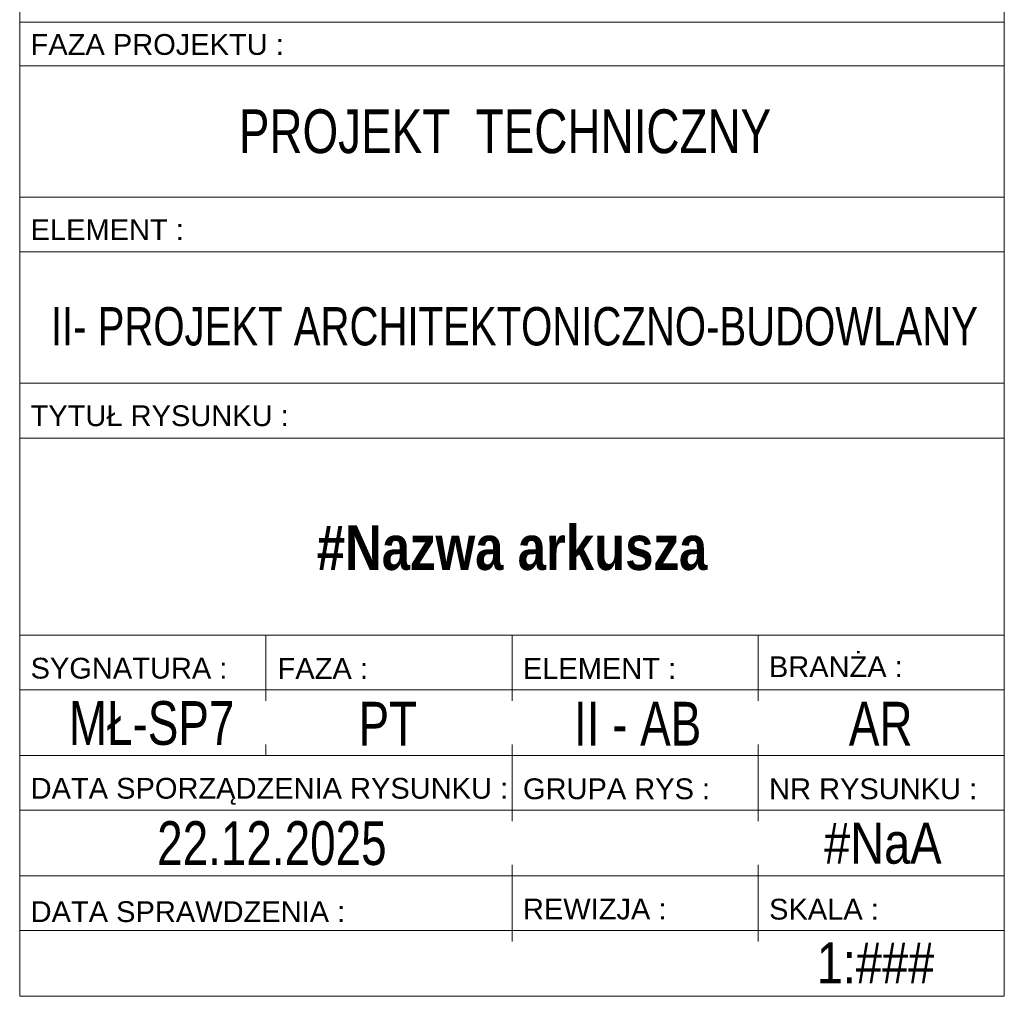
# Model space of a CAD drawing. Header units: centimetres. Extents: x 18292 to 3593338517, y 11794 to 62103.
# Tile 131 of 147: x 3593336709 to 3593337285, y 11794 to 12365. Entities that reach past the tile are written whole.
import ezdxf

# ---------------------------------------------------------------- set-up
doc = ezdxf.new("R2010")
doc.units = ezdxf.units.CM
doc.header["$MEASUREMENT"] = 0
doc.styles.add('GENERATED_STYLE_10', font='txt')
doc.styles.add('GENERATED_STYLE_2', font='txt')
doc.styles.add('GENERATED_STYLE_9', font='txt')

msp = doc.modelspace()

# ---------------------------------------------------------------- linework, layer by layer
at = {"color": 7, "linetype": 'Continuous', "lineweight": 13}
for p, q in [((3593336708.68, 12363.29), (3593337284.68, 12363.29)), ((3593336708.68, 12363.29), (3593337284.68, 12363.29)), ((3593336708.68, 12337.69), (3593337284.68, 12337.69)), ((3593336708.68, 12260.89), (3593337284.68, 12260.89)), ((3593336708.68, 12228.89), (3593337284.68, 12228.89)), ((3593336708.68, 12152.09), (3593337284.68, 12152.09)), ((3593336708.68, 12120.09), (3593337284.68, 12120.09)), ((3593336708.68, 12004.89), (3593337284.68, 12004.89)), ((3593336852.68, 12004.89), (3593336852.68, 11966.46)), ((3593336996.68, 12004.89), (3593336996.68, 11966.46)), ((3593337140.68, 12004.89), (3593337140.68, 11966.46)), ((3593336708.68, 11972.86), (3593337284.68, 11972.86)), ((3593336852.68, 11940.86), (3593336852.68, 11934.46)), ((3593336996.68, 11940.86), (3593336996.68, 11896.06)), ((3593337140.68, 11940.86), (3593337140.68, 11896.06)), ((3593336708.68, 11934.46), (3593337284.68, 11934.46)), ((3593336708.68, 11902.46), (3593337284.68, 11902.46)), ((3593336996.68, 11870.46), (3593336996.68, 11825.66)), ((3593337140.68, 11870.46), (3593337140.68, 11825.66)), ((3593336708.68, 11864.06), (3593337284.68, 11864.06)), ((3593336708.68, 11832.06), (3593337284.68, 11832.06))]:
    msp.add_line(p, q, dxfattribs=at)
at = {"color": 7, "linetype": 'Continuous', "lineweight": 13, "flags": 128}
msp.add_lwpolyline([(3593336708.68, 14070.4), (3593337284.68, 14070.4), (3593337284.68, 11793.66), (3593336708.68, 11793.66)], close=True, dxfattribs=at)

# ---------------------------------------------------------------- texts
at = {"color": 7, "linetype": 'Continuous', "lineweight": 13}
for s, insert, char_height, attachment_point, style in [('\\A1;{\\pql;\\fArial|b0|i0|c238|p38;FAZA PROJEKTU\\fArial|b0|i0|c238|p38; \\fArial|b0|i0|c238|p38;:}', (3593336715.05, 12350.13), 12.16, 4, 'GENERATED_STYLE_2'), ('\\A1;{\\W0.750000x;\\pqc;\\fArial|b0|i0|c238|p38;PROJEKT  TECHNICZNY}', (3593336992.6, 12299.29), 25.6, 5, 'GENERATED_STYLE_2'), ('\\A1;{\\pql;\\fArial|b0|i0|c238|p38;ELEMENT\\fArial|b0|i0|c238|p38; \\fArial|b0|i0|c238|p38;:}', (3593336715.05, 12241.96), 12.16, 4, 'GENERATED_STYLE_2'), ('\\A1;{\\W0.750000x;\\pqc;\\fArial|b0|i0|c238|p38;II- PROJEKT ARCHITEKTONICZNO-BUDOWLANY}', (3593336998.09, 12185.3), 22.4, 5, 'GENERATED_STYLE_2'), ('\\A1;{\\pql;\\fArial|b0|i0|c238|p38;TYTUŁ RYSUNKU\\fArial|b0|i0|c238|p38; \\fArial|b0|i0|c238|p38;:}', (3593336715.05, 12133.06), 12.16, 4, 'GENERATED_STYLE_2'), ('\\A1;{\\pqc;\\fArial Narrow|b1|i0|c0|p34;#Nazwa arkusza}', (3593336996.68, 12042.59), 26, 8, 'GENERATED_STYLE_10'), ('\\A1;{\\pql;\\fArial|b0|i0|c238|p38;BRANŻA\\fArial|b0|i0|c238|p38; \\fArial|b0|i0|c238|p38;:}', (3593337146.95, 11986.37), 12.16, 4, 'GENERATED_STYLE_2'), ('\\A1;{\\pql;\\fArial|b0|i0|c238|p38;SYGNATURA\\fArial|b0|i0|c238|p38; \\fArial|b0|i0|c238|p38;:}', (3593336715.05, 11985.43), 12.16, 4, 'GENERATED_STYLE_2'), ('\\A1;{\\pql;\\fArial|b0|i0|c238|p38;FAZA\\fArial|b0|i0|c238|p38; \\fArial|b0|i0|c238|p38;:}', (3593336859.55, 11985.34), 12.16, 4, 'GENERATED_STYLE_2'), ('\\A1;{\\pql;\\fArial|b0|i0|c238|p38;ELEMENT\\fArial|b0|i0|c238|p38; \\fArial|b0|i0|c238|p38;:}', (3593337003.05, 11985.34), 12.16, 4, 'GENERATED_STYLE_2'), ('\\A1;{\\W0.750000x;\\pqc;\\fArial|b0|i0|c238|p38;MŁ-SP7}', (3593336785.87, 11953.28), 25.6, 5, 'GENERATED_STYLE_2'), ('\\A1;{\\W0.750000x;\\pqc;\\fArial|b0|i0|c238|p38;PT}', (3593336924.03, 11953.05), 25.6, 5, 'GENERATED_STYLE_2'), ('\\A1;{\\W0.750000x;\\pqc;\\fArial|b0|i0|c238|p38;II - AB}', (3593337070.17, 11953.06), 25.6, 5, 'GENERATED_STYLE_2'), ('\\A1;{\\W0.750000x;\\pqc;\\fArial|b0|i0|c238|p38;AR}', (3593337212.36, 11953.06), 25.6, 5, 'GENERATED_STYLE_2'), ('\\A1;{\\pql;\\fArial|b0|i0|c238|p38;DATA \\fArial|b0|i0|c238|p38;SPORZĄDZENIA RYSUNKU \\fArial|b0|i0|c238|p38;:}', (3593336715.08, 11913.49), 12.16, 4, 'GENERATED_STYLE_2'), ('\\A1;{\\pql;\\fArial|b0|i0|c238|p38;GRUPA RYS :}', (3593337003.08, 11914.91), 12.16, 4, 'GENERATED_STYLE_2'), ('\\A1;{\\pql;\\fArial|b0|i0|c238|p38;NR RYSUNKU \\fArial|b0|i0|c238|p38;:}', (3593337147.08, 11914.91), 12.16, 4, 'GENERATED_STYLE_2'), ('\\A1;{\\W0.750000x;\\pqc;\\fArial|b0|i0|c238|p38;22.12.2025}', (3593336856.22, 11883.05), 25.6, 5, 'GENERATED_STYLE_2'), ('\\A1;{\\pqc;\\pt600.124,827.854;\\fArial Narrow|b0|i0|c0|p34;#NaA}', (3593337213.63, 11895.22), 24, 2, 'GENERATED_STYLE_9'), ('\\A1;{\\pql;\\fArial|b0|i0|c238|p38;DATA \\fArial|b0|i0|c238|p38;SPRAWDZENIA \\fArial|b0|i0|c238|p38;:}', (3593336715.08, 11843.07), 12.16, 4, 'GENERATED_STYLE_2'), ('\\A1;{\\pql;\\fArial|b0|i0|c238|p38;REWIZJA \\fArial|b0|i0|c238|p38;:}', (3593337003.08, 11844.62), 12.16, 4, 'GENERATED_STYLE_2'), ('\\A1;{\\pql;\\fArial|b0|i0|c238|p38;SKALA :}', (3593337147.08, 11844.51), 12.16, 4, 'GENERATED_STYLE_2'), ('\\A1;{\\pqc;\\fArial Narrow|b0|i0|c0|p34;1:###}', (3593337209.32, 11801.18), 24, 8, 'GENERATED_STYLE_9')]:
    msp.add_mtext(s, dxfattribs=dict(at, insert=insert, char_height=char_height, attachment_point=attachment_point, style=style))

doc.saveas('drawing.dxf')
